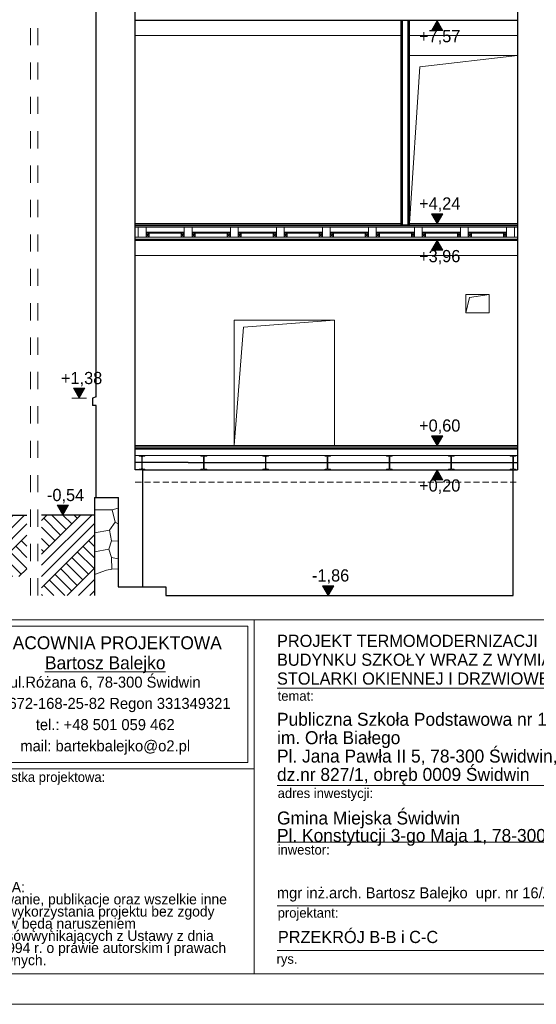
# Model space of a CAD drawing. Extents: x -394022 to -71759, y -12022 to 18278.
# Tile 59 of 91: x -173210 to -164733, y -12022 to 4138. Entities that reach past the tile are written whole.
import ezdxf

# ---------------------------------------------------------------- set-up
doc = ezdxf.new("R2010")
doc.units = 0
doc.header["$MEASUREMENT"] = 0
doc.linetypes.add('Dashed', pattern=[564.444447, 282.222223, -282.222223])
doc.linetypes.add('Krawędzie ukryte', pattern=[150, 100, -50])
doc.layers.add('Arch opisy', color=7, linetype='Continuous')
doc.layers.add('Arch wymiary', color=7, linetype='Continuous')
for name, color, linetype, lineweight in [('Arch opisy_Nr_Pióra__21', 7, 'Continuous', 13), ('ARCH TABELA_Nr_Pióra__1', 7, 'Continuous', 25), ('ARCH TABELA_Nr_Pióra__21', 7, 'Continuous', 13), ('ARCH TABELA_Nr_Pióra__7', 7, 'Continuous', 13), ('Arch wymiary_Nr_Pióra__21', 7, 'Continuous', 13), ('INWENT STROPY_Nr_Pióra__1', 7, 'Continuous', 25), ('INWENT STROPY_Nr_Pióra__21', 7, 'Continuous', 13), ('INWENT TEREN_Nr_Pióra__1', 7, 'Continuous', 25), ('INWENT.ŚCIANY_Nr_Pióra__1', 7, 'Continuous', 25), ('INWENT.ŚCIANY_Nr_Pióra__5', 7, 'Continuous', 13)]:
    doc.layers.add(name, color=color, linetype=linetype, lineweight=lineweight)
for name, color, linetype, lineweight, true_color in [('arch wypelnienia_Nr_Pióra__2', 7, 'Continuous', 13, 0x7f7f7f), ('INWENT.ŚCIANY_Nr_Pióra__2', 7, 'Continuous', 13, 0x7f7f7f), ('Inwentaryzacja Konst._Nr_Pióra__25', 7, 'Continuous', 15, 0x40a5ff)]:
    doc.layers.add(name, color=color, linetype=linetype, lineweight=lineweight, true_color=true_color)
doc.styles.add('GENERATED_STYLE_1', font='txt')
doc.styles.add('GENERATED_STYLE_5', font='txt')
doc.styles.add('GENERATED_STYLE_6', font='txt')
doc.styles.add('GENERATED_STYLE_7', font='txt')
pattern_1 = [(45, (0, 0), (-275.7716, 275.7716), []), (45, (-91.9, 91.9), (-551.5433, 551.5433), []), (45, (-183.85, 183.85), (-551.5433, 551.5433), []), (135, (-275.77, 275.77), (91.92388, 91.92388), [390, -390])]

# ---------------------------------------------------------------- blocks, each defined once
blk = doc.blocks.new('Linia_45', base_point=(-172914, -5312))
at = {"layer": 'Arch opisy_Nr_Pióra__21', "linetype": 'Dashed'}
blk.add_line((-172914, -5312), (-172914, 11256), dxfattribs=at)
blk = doc.blocks.new('Linia_46', base_point=(-173034, -5312))
at = {"layer": 'Arch opisy_Nr_Pióra__21', "linetype": 'Dashed'}
blk.add_line((-173034, -5312), (-173034, 11256), dxfattribs=at)
blk = doc.blocks.new('Wymiary_9', base_point=(-172500, -3992))
at = {"layer": 'Arch wymiary_Nr_Pióra__21', "linetype": 'Continuous'}
blk.add_hatch(color=256, dxfattribs=at).paths.add_polyline_path([(-172500, -3992), (-172593, -3832), (-172407, -3832)], flags=0)
for p, q in [((-172500, -3992), (-172593, -3832)), ((-172593, -3832), (-172407, -3832)), ((-172407, -3832), (-172500, -3992)), ((-172500, -3992), (-172620, -3992)), ((-172500, -3992), (-172380, -3992))]:
    blk.add_line(p, q, dxfattribs=at)
at = {"layer": 'Arch wymiary_Nr_Pióra__21', "insert": (-172762, -3800), "char_height": 200, "attachment_point": 7, "style": 'GENERATED_STYLE_1'}
blk.add_mtext('{-0,54}', dxfattribs=at)
blk = doc.blocks.new('Wymiary_54', base_point=(-172234, -2072))
at = {"layer": 'Arch wymiary_Nr_Pióra__21', "linetype": 'Continuous'}
blk.add_hatch(color=256, dxfattribs=at).paths.add_polyline_path([(-172234, -2072), (-172327, -1912), (-172141, -1912)], flags=0)
for p, q in [((-172234, -2072), (-172327, -1912)), ((-172327, -1912), (-172141, -1912)), ((-172141, -1912), (-172234, -2072)), ((-172234, -2072), (-172354, -2072)), ((-172234, -2072), (-172114, -2072))]:
    blk.add_line(p, q, dxfattribs=at)
at = {"layer": 'Arch wymiary_Nr_Pióra__21', "insert": (-172532, -1880), "char_height": 200, "attachment_point": 7, "style": 'GENERATED_STYLE_1'}
blk.add_mtext('{+1,38}', dxfattribs=at)
blk = doc.blocks.new('Wymiary_56', base_point=(-168149, -5312))
at = {"layer": 'Arch wymiary_Nr_Pióra__21', "linetype": 'Continuous'}
blk.add_hatch(color=256, dxfattribs=at).paths.add_polyline_path([(-168149, -5312), (-168242, -5152), (-168057, -5152)], flags=0)
for p, q in [((-168149, -5312), (-168242, -5152)), ((-168242, -5152), (-168057, -5152)), ((-168057, -5152), (-168149, -5312)), ((-168149, -5312), (-168269, -5312)), ((-168149, -5312), (-168029, -5312))]:
    blk.add_line(p, q, dxfattribs=at)
at = {"layer": 'Arch wymiary_Nr_Pióra__21', "insert": (-168412, -5120), "char_height": 200, "attachment_point": 7, "style": 'GENERATED_STYLE_1'}
blk.add_mtext('{-1,86}', dxfattribs=at)
blk = doc.blocks.new('Wymiary_58', base_point=(-166358, -3252))
at = {"layer": 'Arch wymiary_Nr_Pióra__21', "linetype": 'Continuous'}
blk.add_hatch(color=256, dxfattribs=at).paths.add_polyline_path([(-166358, -3252), (-166451, -3412), (-166265, -3412)], flags=0)
for p, q in [((-166358, -3252), (-166478, -3252)), ((-166358, -3252), (-166451, -3412)), ((-166358, -3252), (-166238, -3252)), ((-166265, -3412), (-166358, -3252)), ((-166451, -3412), (-166265, -3412))]:
    blk.add_line(p, q, dxfattribs=at)
at = {"layer": 'Arch wymiary_Nr_Pióra__21', "insert": (-166656, -3644), "char_height": 200, "attachment_point": 7, "style": 'GENERATED_STYLE_1'}
blk.add_mtext('{+0,20}', dxfattribs=at)
blk = doc.blocks.new('Wymiary_59', base_point=(-166358, -2852))
at = {"layer": 'Arch wymiary_Nr_Pióra__21', "linetype": 'Continuous'}
blk.add_hatch(color=256, dxfattribs=at).paths.add_polyline_path([(-166358, -2852), (-166451, -2692), (-166265, -2692)], flags=0)
for p, q in [((-166358, -2852), (-166451, -2692)), ((-166451, -2692), (-166265, -2692)), ((-166265, -2692), (-166358, -2852)), ((-166358, -2852), (-166478, -2852)), ((-166358, -2852), (-166238, -2852))]:
    blk.add_line(p, q, dxfattribs=at)
at = {"layer": 'Arch wymiary_Nr_Pióra__21', "insert": (-166656, -2660), "char_height": 200, "attachment_point": 7, "style": 'GENERATED_STYLE_1'}
blk.add_mtext('{+0,60}', dxfattribs=at)
blk = doc.blocks.new('Wymiary_60', base_point=(-166358, 793))
at = {"layer": 'Arch wymiary_Nr_Pióra__21', "linetype": 'Continuous'}
blk.add_hatch(color=256, dxfattribs=at).paths.add_polyline_path([(-166358, 793), (-166451, 953), (-166265, 953)], flags=0)
for p, q in [((-166358, 793), (-166451, 953)), ((-166451, 953), (-166265, 953)), ((-166265, 953), (-166358, 793)), ((-166358, 793), (-166478, 793)), ((-166358, 793), (-166238, 793))]:
    blk.add_line(p, q, dxfattribs=at)
at = {"layer": 'Arch wymiary_Nr_Pióra__21', "insert": (-166656, 985), "char_height": 200, "attachment_point": 7, "style": 'GENERATED_STYLE_1'}
blk.add_mtext('{+4,24}', dxfattribs=at)
blk = doc.blocks.new('Wymiary_61', base_point=(-166358, 513))
at = {"layer": 'Arch wymiary_Nr_Pióra__21', "linetype": 'Continuous'}
blk.add_hatch(color=256, dxfattribs=at).paths.add_polyline_path([(-166358, 513), (-166451, 353), (-166265, 353)], flags=0)
for p, q in [((-166358, 513), (-166478, 513)), ((-166358, 513), (-166451, 353)), ((-166358, 513), (-166238, 513)), ((-166265, 353), (-166358, 513)), ((-166451, 353), (-166265, 353))]:
    blk.add_line(p, q, dxfattribs=at)
at = {"layer": 'Arch wymiary_Nr_Pióra__21', "insert": (-166656, 121), "char_height": 200, "attachment_point": 7, "style": 'GENERATED_STYLE_1'}
blk.add_mtext('{+3,96}', dxfattribs=at)
blk = doc.blocks.new('Wymiary_62', base_point=(-166358, 4123))
at = {"layer": 'Arch wymiary_Nr_Pióra__21', "linetype": 'Continuous'}
blk.add_hatch(color=256, dxfattribs=at).paths.add_polyline_path([(-166358, 4123), (-166451, 3963), (-166265, 3963)], flags=0)
for p, q in [((-166358, 4123), (-166478, 4123)), ((-166358, 4123), (-166451, 3963)), ((-166358, 4123), (-166238, 4123)), ((-166265, 3963), (-166358, 4123)), ((-166451, 3963), (-166265, 3963))]:
    blk.add_line(p, q, dxfattribs=at)
at = {"layer": 'Arch wymiary_Nr_Pióra__21', "insert": (-166656, 3731), "char_height": 200, "attachment_point": 7, "style": 'GENERATED_STYLE_1'}
blk.add_mtext('{+7,57}', dxfattribs=at)

msp = doc.modelspace()

# ---------------------------------------------------------------- hatches: boundary and pattern name
at = {"layer": 'arch wypelnienia_Nr_Pióra__2', "linetype": 'Continuous'}
h = msp.add_hatch(dxfattribs=at)
h.set_pattern_fill('Earth', color=256, style=0, pattern_type=2)
h.set_pattern_definition(pattern_1)
h.paths.add_polyline_path([(-173993.6, -5001.8), (-173093.6, -5001.8), (-173093.6, -3991.8), (-173993.6, -3991.8)], flags=0)
h = msp.add_hatch(dxfattribs=at)
h.set_pattern_fill('Earth', color=256, style=0, pattern_type=2)
h.set_pattern_definition(pattern_1)
h.paths.add_polyline_path([(-171983.6, -5311.8), (-171983.6, -3991.8), (-172853.6, -3991.8), (-172853.6, -5311.8)], flags=0)

# ---------------------------------------------------------------- linework, layer by layer
at = {"layer": 'ARCH TABELA_Nr_Pióra__21', "linetype": 'Continuous'}
for p, q in [((-174253.6, -5710.5), (-156753.6, -5710.5)), ((-174253.6, -5710.5), (-169360, -5710.5)), ((-174147.2, -5816.9), (-169466.4, -5816.9)), ((-169466.4, -8050.9), (-169466.4, -5816.9)), ((-169360, -5710.5), (-169360, -11521.6)), ((-169360, -8157.3), (-169360, -5710.5)), ((-169360, -11521.6), (-169360, -6110.5)), ((-168987.7, -6831.1), (-161287.9, -6831.1)), ((-174147.2, -8050.9), (-169466.4, -8050.9)), ((-174253.6, -8157.3), (-169360, -8157.3)), ((-168987.7, -8431.6), (-161287.9, -8431.6)), ((-168987.7, -9359.6), (-161287.9, -9359.6)), ((-168987.7, -10403.8), (-161287.9, -10403.8)), ((-168987.7, -11139.2), (-161287.9, -11139.2)), ((-174253.6, -11521.6), (-169360, -11521.6)), ((-156753.6, -11521.6), (-169360, -11521.6)), ((-156253.6, -12021.6), (-198053.6, -12021.6))]:
    msp.add_line(p, q, dxfattribs=at)
at = {"layer": 'INWENT STROPY_Nr_Pióra__1', "linetype": 'Continuous'}
for p, q in [((-170443.6, -3131.8), (-165043.6, -3131.8)), ((-171193.6, -3251.8), (-165043.6, -3251.8)), ((-171593.6, -5171.8), (-170813.6, -5171.8)), ((-170813.6, -5171.8), (-170813.6, -5311.8)), ((-170813.6, -5311.8), (-165113.6, -5311.8))]:
    msp.add_line(p, q, dxfattribs=at)
at = {"layer": 'INWENT STROPY_Nr_Pióra__21', "linetype": 'Continuous'}
for p, q in [((-171313.6, 4128.2), (-165043.6, 4128.2)), ((-171313.6, 4123.2), (-165043.6, 4123.2)), ((-171313.6, 3878.2), (-166953.6, 3878.2)), ((-166813.6, 3878.2), (-165043.6, 3878.2)), ((-171313.6, 793.2), (-166953.6, 793.2)), ((-171313.6, 773.2), (-165043.6, 773.2)), ((-171313.6, 753.2), (-165043.6, 753.2)), ((-171313.6, 733.2), (-165043.6, 733.2)), ((-171133.6, 653.2), (-170508.6, 653.2)), ((-170378.6, 653.2), (-169753.6, 653.2)), ((-169623.6, 653.2), (-168998.6, 653.2)), ((-168868.6, 653.2), (-168243.6, 653.2)), ((-168113.6, 653.2), (-167488.6, 653.2)), ((-167358.6, 653.2), (-166733.6, 653.2)), ((-166813.6, 793.2), (-165043.6, 793.2)), ((-166603.6, 653.2), (-165978.6, 653.2)), ((-165848.6, 653.2), (-165223.6, 653.2)), ((-171313.6, 568.2), (-165043.6, 568.2)), ((-171313.6, 538.2), (-165043.6, 538.2)), ((-171313.6, 518.2), (-165043.6, 518.2)), ((-171313.6, 513.2), (-165043.6, 513.2)), ((-171083.6, 633.2), (-171133.6, 633.2)), ((-171133.6, 633.2), (-171133.6, 568.2)), ((-171133.6, 568.2), (-171083.6, 633.2)), ((-171133.6, 633.2), (-171083.6, 568.2)), ((-171133.6, 633.2), (-170508.6, 633.2)), ((-171133.6, 568.2), (-171083.6, 568.2)), ((-171083.6, 568.2), (-171083.6, 633.2)), ((-170508.6, 633.2), (-170558.6, 633.2)), ((-170558.6, 633.2), (-170558.6, 568.2)), ((-170558.6, 568.2), (-170508.6, 633.2)), ((-170558.6, 633.2), (-170508.6, 568.2)), ((-170558.6, 568.2), (-170508.6, 568.2)), ((-170508.6, 568.2), (-170508.6, 633.2)), ((-170328.6, 633.2), (-170378.6, 633.2)), ((-170378.6, 633.2), (-170378.6, 568.2)), ((-170378.6, 568.2), (-170328.6, 633.2)), ((-170378.6, 633.2), (-170328.6, 568.2)), ((-170378.6, 633.2), (-169753.6, 633.2)), ((-170378.6, 568.2), (-170328.6, 568.2)), ((-170328.6, 568.2), (-170328.6, 633.2)), ((-169753.6, 633.2), (-169803.6, 633.2)), ((-169803.6, 633.2), (-169803.6, 568.2)), ((-169803.6, 568.2), (-169753.6, 633.2)), ((-169803.6, 633.2), (-169753.6, 568.2)), ((-169803.6, 568.2), (-169753.6, 568.2)), ((-169753.6, 568.2), (-169753.6, 633.2)), ((-169573.6, 633.2), (-169623.6, 633.2)), ((-169623.6, 633.2), (-169623.6, 568.2)), ((-169623.6, 568.2), (-169573.6, 633.2)), ((-169623.6, 633.2), (-169573.6, 568.2)), ((-169623.6, 633.2), (-168998.6, 633.2)), ((-169623.6, 568.2), (-169573.6, 568.2)), ((-169573.6, 568.2), (-169573.6, 633.2)), ((-168998.6, 633.2), (-169048.6, 633.2)), ((-169048.6, 633.2), (-169048.6, 568.2)), ((-169048.6, 568.2), (-168998.6, 633.2)), ((-169048.6, 633.2), (-168998.6, 568.2)), ((-169048.6, 568.2), (-168998.6, 568.2)), ((-168998.6, 568.2), (-168998.6, 633.2)), ((-168818.6, 633.2), (-168868.6, 633.2)), ((-168868.6, 633.2), (-168868.6, 568.2)), ((-168868.6, 568.2), (-168818.6, 633.2)), ((-168868.6, 633.2), (-168818.6, 568.2)), ((-168868.6, 633.2), (-168243.6, 633.2)), ((-168868.6, 568.2), (-168818.6, 568.2)), ((-168818.6, 568.2), (-168818.6, 633.2)), ((-168243.6, 633.2), (-168293.6, 633.2)), ((-168293.6, 633.2), (-168293.6, 568.2)), ((-168293.6, 568.2), (-168243.6, 633.2)), ((-168293.6, 633.2), (-168243.6, 568.2)), ((-168293.6, 568.2), (-168243.6, 568.2)), ((-168243.6, 568.2), (-168243.6, 633.2)), ((-168063.6, 633.2), (-168113.6, 633.2)), ((-168113.6, 633.2), (-168113.6, 568.2)), ((-168113.6, 568.2), (-168063.6, 633.2)), ((-168113.6, 633.2), (-168063.6, 568.2)), ((-168113.6, 633.2), (-167488.6, 633.2)), ((-168113.6, 568.2), (-168063.6, 568.2)), ((-168063.6, 568.2), (-168063.6, 633.2)), ((-167488.6, 633.2), (-167538.6, 633.2)), ((-167538.6, 633.2), (-167538.6, 568.2)), ((-167538.6, 568.2), (-167488.6, 633.2)), ((-167538.6, 633.2), (-167488.6, 568.2)), ((-167538.6, 568.2), (-167488.6, 568.2)), ((-167488.6, 568.2), (-167488.6, 633.2)), ((-167308.6, 633.2), (-167358.6, 633.2)), ((-167358.6, 633.2), (-167358.6, 568.2)), ((-167358.6, 568.2), (-167308.6, 633.2)), ((-167358.6, 633.2), (-167308.6, 568.2)), ((-167358.6, 633.2), (-166733.6, 633.2)), ((-167358.6, 568.2), (-167308.6, 568.2)), ((-167308.6, 568.2), (-167308.6, 633.2)), ((-166733.6, 633.2), (-166783.6, 633.2)), ((-166783.6, 633.2), (-166783.6, 568.2)), ((-166783.6, 568.2), (-166733.6, 633.2)), ((-166783.6, 633.2), (-166733.6, 568.2)), ((-166783.6, 568.2), (-166733.6, 568.2)), ((-166733.6, 568.2), (-166733.6, 633.2)), ((-166553.6, 633.2), (-166603.6, 633.2)), ((-166603.6, 633.2), (-166603.6, 568.2)), ((-166603.6, 568.2), (-166553.6, 633.2)), ((-166603.6, 633.2), (-166553.6, 568.2)), ((-166603.6, 633.2), (-165978.6, 633.2)), ((-166603.6, 568.2), (-166553.6, 568.2)), ((-166553.6, 568.2), (-166553.6, 633.2)), ((-165978.6, 633.2), (-166028.6, 633.2)), ((-166028.6, 633.2), (-166028.6, 568.2)), ((-166028.6, 568.2), (-165978.6, 633.2)), ((-166028.6, 633.2), (-165978.6, 568.2)), ((-166028.6, 568.2), (-165978.6, 568.2)), ((-165978.6, 568.2), (-165978.6, 633.2)), ((-165798.6, 633.2), (-165848.6, 633.2)), ((-165848.6, 633.2), (-165848.6, 568.2)), ((-165848.6, 568.2), (-165798.6, 633.2)), ((-165848.6, 633.2), (-165798.6, 568.2)), ((-165848.6, 633.2), (-165223.6, 633.2)), ((-165848.6, 568.2), (-165798.6, 568.2)), ((-165798.6, 568.2), (-165798.6, 633.2)), ((-165223.6, 633.2), (-165273.6, 633.2)), ((-165273.6, 633.2), (-165273.6, 568.2)), ((-165273.6, 568.2), (-165223.6, 633.2)), ((-165273.6, 633.2), (-165223.6, 568.2)), ((-165273.6, 568.2), (-165223.6, 568.2)), ((-165223.6, 568.2), (-165223.6, 633.2)), ((-171313.6, 268.2), (-165043.6, 268.2)), ((-171313.6, -2851.8), (-165043.6, -2851.8)), ((-171313.6, -2871.8), (-165043.6, -2871.8)), ((-171313.6, -2891.8), (-165043.6, -2891.8)), ((-171313.6, -2911.8), (-165043.6, -2911.8)), ((-171313.6, -3011.8), (-165043.6, -3011.8))]:
    msp.add_line(p, q, dxfattribs=at)
at = {"layer": 'INWENT STROPY_Nr_Pióra__21', "linetype": 'Krawędzie ukryte'}
msp.add_line((-171313.6, -3451.8), (-165043.6, -3451.8), dxfattribs=at)
at = {"layer": 'INWENT TEREN_Nr_Pióra__1', "linetype": 'Continuous'}
for p, q in [((-173993.6, -3991.8), (-173093.6, -3991.8)), ((-171983.6, -3991.8), (-172853.6, -3991.8))]:
    msp.add_line(p, q, dxfattribs=at)
at = {"layer": 'INWENT.ŚCIANY_Nr_Pióra__1', "linetype": 'Continuous'}
for p, q in [((-171313.6, -3251.8), (-171313.6, 10838.2)), ((-165043.6, 10673.2), (-165043.6, -3251.8)), ((-171953.6, -2050), (-171953.6, 7393.2)), ((-171953.6, -2050), (-172013.6, -2071.8)), ((-172013.6, -2071.8), (-172013.6, -2191.8)), ((-171953.6, -2191.8), (-172013.6, -2191.8)), ((-171953.6, -3701.8), (-171953.6, -2191.8)), ((-170443.6, -3131.8), (-171313.6, -3131.8)), ((-171193.6, -3251.8), (-171313.6, -3251.8)), ((-171193.6, -3251.8), (-171193.6, -5171.8)), ((-165113.6, -5311.8), (-165113.6, -3251.8)), ((-171983.6, -3701.8), (-171983.6, -5311.8)), ((-171983.6, -3701.8), (-171588.6, -3701.8)), ((-171593.6, -3701.8), (-171593.6, -5171.8))]:
    msp.add_line(p, q, dxfattribs=at)
at = {"layer": 'INWENT.ŚCIANY_Nr_Pióra__2', "linetype": 'Continuous'}
for p, q in [((-171695, -3905), (-171983.6, -3905)), ((-171593.6, -3879.1), (-171695, -3905)), ((-171695, -3905), (-171640.9, -4109.1)), ((-171640.9, -4109.1), (-171738.3, -4241.6)), ((-171640.9, -4109.1), (-171593.6, -4135)), ((-171738.3, -4241.6), (-171983.6, -4284.3)), ((-171705.8, -4417.4), (-171738.3, -4241.6)), ((-171705.8, -4417.4), (-171749.1, -4549.9)), ((-171593.6, -4418.8), (-171705.8, -4417.4)), ((-171749.1, -4549.9), (-171983.6, -4593.8)), ((-171749.1, -4549.9), (-171705.8, -4689.1)), ((-171705.8, -4689.1), (-171593.6, -4712.5)), ((-171705.8, -4689.1), (-171700.4, -4878.4)), ((-171786.9, -4894.6), (-171983.6, -4969.4)), ((-171700.4, -4878.4), (-171786.9, -4894.6)), ((-171700.4, -4878.4), (-171593.6, -4872.2))]:
    msp.add_line(p, q, dxfattribs=at)
at = {"layer": 'INWENT.ŚCIANY_Nr_Pióra__5', "linetype": 'Continuous'}
for p, q in [((-166953.6, 773.2), (-166953.6, 4128.2)), ((-166941.1, 773.2), (-166941.1, 4128.2)), ((-166928.6, 773.2), (-166928.6, 4128.2)), ((-166838.6, 4128.2), (-166838.6, 773.2)), ((-166826.1, 4128.2), (-166826.1, 773.2)), ((-166813.6, 4128.2), (-166813.6, 773.2)), ((-166813.6, 3553.2), (-165043.6, 3553.2)), ((-166644.9, 3363.7), (-165043.6, 3553.2)), ((-166813.6, 793.2), (-166644.9, 3363.7)), ((-165508.1, -371.8), (-165888.1, -371.8)), ((-165888.1, -371.8), (-165888.1, -671.8)), ((-165888.1, -671.8), (-165827, -421.2)), ((-165827, -421.2), (-165508.1, -371.8)), ((-165508.1, -671.8), (-165508.1, -371.8)), ((-169693.6, -791.8), (-169693.6, -2851.8)), ((-168043.6, -791.8), (-169693.6, -791.8)), ((-169538.2, -909.4), (-168043.6, -791.8)), ((-168043.6, -791.8), (-168043.6, -2851.8)), ((-168043.6, -791.8), (-168043.6, -853.3)), ((-165888.1, -671.8), (-165508.1, -671.8)), ((-169693.6, -2851.8), (-169538.2, -909.4))]:
    msp.add_line(p, q, dxfattribs=at)
at = {"layer": 'Inwentaryzacja Konst._Nr_Pióra__25', "linetype": 'Continuous'}
for p, q in [((-171133.6, 733.2), (-171263.6, 733.2)), ((-171263.6, 733.2), (-171263.6, 568.2)), ((-171133.6, 568.2), (-171133.6, 733.2)), ((-170378.6, 733.2), (-170508.6, 733.2)), ((-170508.6, 733.2), (-170508.6, 568.2)), ((-170378.6, 568.2), (-170378.6, 733.2)), ((-169623.6, 733.2), (-169753.6, 733.2)), ((-169753.6, 733.2), (-169753.6, 568.2)), ((-169623.6, 568.2), (-169623.6, 733.2)), ((-168868.6, 733.2), (-168998.6, 733.2)), ((-168998.6, 733.2), (-168998.6, 568.2)), ((-168868.6, 568.2), (-168868.6, 733.2)), ((-168113.6, 733.2), (-168243.6, 733.2)), ((-168243.6, 733.2), (-168243.6, 568.2)), ((-168113.6, 568.2), (-168113.6, 733.2)), ((-167358.6, 733.2), (-167488.6, 733.2)), ((-167488.6, 733.2), (-167488.6, 568.2)), ((-167358.6, 568.2), (-167358.6, 733.2)), ((-166603.6, 733.2), (-166733.6, 733.2)), ((-166733.6, 733.2), (-166733.6, 568.2)), ((-166603.6, 568.2), (-166603.6, 733.2)), ((-165848.6, 733.2), (-165978.6, 733.2)), ((-165978.6, 733.2), (-165978.6, 568.2)), ((-165848.6, 568.2), (-165848.6, 733.2)), ((-165093.6, 733.2), (-165223.6, 733.2)), ((-165223.6, 733.2), (-165223.6, 568.2)), ((-165093.6, 568.2), (-165093.6, 733.2)), ((-171263.6, 568.2), (-171133.6, 568.2)), ((-170508.6, 568.2), (-170378.6, 568.2)), ((-169753.6, 568.2), (-169623.6, 568.2)), ((-168998.6, 568.2), (-168868.6, 568.2)), ((-168243.6, 568.2), (-168113.6, 568.2)), ((-167488.6, 568.2), (-167358.6, 568.2)), ((-166733.6, 568.2), (-166603.6, 568.2)), ((-165978.6, 568.2), (-165848.6, 568.2)), ((-165223.6, 568.2), (-165093.6, 568.2)), ((-171153.6, -3011.8), (-171253.6, -3011.8)), ((-171253.6, -3011.8), (-171253.6, -3014.3)), ((-171213.8, -3029.9), (-171245, -3024.2)), ((-171208.6, -3227.8), (-171208.6, -3035.9)), ((-171198.6, -3227.8), (-171198.6, -3035.9)), ((-171193.4, -3029.9), (-171162.2, -3024.2)), ((-171153.6, -3011.8), (-171153.6, -3014.3)), ((-170138.6, -3011.8), (-170238.6, -3011.8)), ((-170238.6, -3011.8), (-170238.6, -3014.3)), ((-170198.8, -3029.9), (-170230, -3024.2)), ((-170193.6, -3227.8), (-170193.6, -3035.9)), ((-170183.6, -3227.8), (-170183.6, -3035.9)), ((-170178.4, -3029.9), (-170147.2, -3024.2)), ((-170138.6, -3011.8), (-170138.6, -3014.3)), ((-169123.6, -3011.8), (-169223.6, -3011.8)), ((-169223.6, -3011.8), (-169223.6, -3014.3)), ((-169183.8, -3029.9), (-169215, -3024.2)), ((-169178.6, -3227.8), (-169178.6, -3035.9)), ((-169168.6, -3227.8), (-169168.6, -3035.9)), ((-169163.4, -3029.9), (-169132.2, -3024.2)), ((-169123.6, -3011.8), (-169123.6, -3014.3)), ((-168108.6, -3011.8), (-168208.6, -3011.8)), ((-168208.6, -3011.8), (-168208.6, -3014.3)), ((-168168.8, -3029.9), (-168200, -3024.2)), ((-168163.6, -3227.8), (-168163.6, -3035.9)), ((-168153.6, -3227.8), (-168153.6, -3035.9)), ((-168148.4, -3029.9), (-168117.2, -3024.2)), ((-168108.6, -3011.8), (-168108.6, -3014.3)), ((-167093.6, -3011.8), (-167193.6, -3011.8)), ((-167193.6, -3011.8), (-167193.6, -3014.3)), ((-167153.8, -3029.9), (-167185, -3024.2)), ((-167148.6, -3227.8), (-167148.6, -3035.9)), ((-167138.6, -3227.8), (-167138.6, -3035.9)), ((-167133.4, -3029.9), (-167102.2, -3024.2)), ((-167093.6, -3011.8), (-167093.6, -3014.3)), ((-166078.6, -3011.8), (-166178.6, -3011.8)), ((-166178.6, -3011.8), (-166178.6, -3014.3)), ((-166138.8, -3029.9), (-166170, -3024.2)), ((-166133.6, -3227.8), (-166133.6, -3035.9)), ((-166123.6, -3227.8), (-166123.6, -3035.9)), ((-166118.4, -3029.9), (-166087.2, -3024.2)), ((-166078.6, -3011.8), (-166078.6, -3014.3)), ((-165063.6, -3011.8), (-165163.6, -3011.8)), ((-165163.6, -3011.8), (-165163.6, -3014.3)), ((-165123.8, -3029.9), (-165155, -3024.2)), ((-165118.6, -3227.8), (-165118.6, -3035.9)), ((-165108.6, -3227.8), (-165108.6, -3035.9)), ((-165103.4, -3029.9), (-165072.2, -3024.2)), ((-165063.6, -3011.8), (-165063.6, -3014.3)), ((-171253.6, -3251.8), (-171253.6, -3249.4)), ((-171153.6, -3251.8), (-171253.6, -3251.8)), ((-171213.8, -3233.7), (-171245, -3239.5)), ((-171193.4, -3233.7), (-171162.2, -3239.5)), ((-171153.6, -3251.8), (-171153.6, -3249.4)), ((-170238.6, -3251.8), (-170238.6, -3249.4)), ((-170138.6, -3251.8), (-170238.6, -3251.8)), ((-170198.8, -3233.7), (-170230, -3239.5)), ((-170178.4, -3233.7), (-170147.2, -3239.5)), ((-170138.6, -3251.8), (-170138.6, -3249.4)), ((-169223.6, -3251.8), (-169223.6, -3249.4)), ((-169123.6, -3251.8), (-169223.6, -3251.8)), ((-169183.8, -3233.7), (-169215, -3239.5)), ((-169163.4, -3233.7), (-169132.2, -3239.5)), ((-169123.6, -3251.8), (-169123.6, -3249.4)), ((-168208.6, -3251.8), (-168208.6, -3249.4)), ((-168108.6, -3251.8), (-168208.6, -3251.8)), ((-168168.8, -3233.7), (-168200, -3239.5)), ((-168148.4, -3233.7), (-168117.2, -3239.5)), ((-168108.6, -3251.8), (-168108.6, -3249.4)), ((-167193.6, -3251.8), (-167193.6, -3249.4)), ((-167093.6, -3251.8), (-167193.6, -3251.8)), ((-167153.8, -3233.7), (-167185, -3239.5)), ((-167133.4, -3233.7), (-167102.2, -3239.5)), ((-167093.6, -3251.8), (-167093.6, -3249.4)), ((-166178.6, -3251.8), (-166178.6, -3249.4)), ((-166078.6, -3251.8), (-166178.6, -3251.8)), ((-166138.8, -3233.7), (-166170, -3239.5)), ((-166118.4, -3233.7), (-166087.2, -3239.5)), ((-166078.6, -3251.8), (-166078.6, -3249.4)), ((-165163.6, -3251.8), (-165163.6, -3249.4)), ((-165063.6, -3251.8), (-165163.6, -3251.8)), ((-165123.8, -3233.7), (-165155, -3239.5)), ((-165103.4, -3233.7), (-165072.2, -3239.5)), ((-165063.6, -3251.8), (-165063.6, -3249.4))]:
    msp.add_line(p, q, dxfattribs=at)
for centre, radius, start, end in [((-171243.6, -3014.3), 10, 180, 262.03039), ((-171214.6, -3035.9), 6, 0, 82.03039), ((-171192.6, -3035.9), 6, 97.96961, 180), ((-171163.6, -3014.3), 10, 277.96961, 0), ((-170228.6, -3014.3), 10, 180, 262.03039), ((-170199.6, -3035.9), 6, 0, 82.03039), ((-170177.6, -3035.9), 6, 97.96961, 180), ((-170148.6, -3014.3), 10, 277.96961, 0), ((-169213.6, -3014.3), 10, 180, 262.03039), ((-169184.6, -3035.9), 6, 0, 82.03039), ((-169162.6, -3035.9), 6, 97.96961, 180), ((-169133.6, -3014.3), 10, 277.96961, 0), ((-168198.6, -3014.3), 10, 180, 262.03039), ((-168169.6, -3035.9), 6, 0, 82.03039), ((-168147.6, -3035.9), 6, 97.96961, 180), ((-168118.6, -3014.3), 10, 277.96961, 0), ((-167183.6, -3014.3), 10, 180, 262.03039), ((-167154.6, -3035.9), 6, 0, 82.03039), ((-167132.6, -3035.9), 6, 97.96961, 180), ((-167103.6, -3014.3), 10, 277.96961, 0), ((-166168.6, -3014.3), 10, 180, 262.03039), ((-166139.6, -3035.9), 6, 0, 82.03039), ((-166117.6, -3035.9), 6, 97.96961, 180), ((-166088.6, -3014.3), 10, 277.96961, 0), ((-165153.6, -3014.3), 10, 180, 262.03039), ((-165124.6, -3035.9), 6, 0, 82.03039), ((-165102.6, -3035.9), 6, 97.96961, 180), ((-165073.6, -3014.3), 10, 277.96961, 0), ((-171214.6, -3227.8), 6, 277.96961, 0), ((-171192.6, -3227.8), 6, 180, 262.03039), ((-170199.6, -3227.8), 6, 277.96961, 0), ((-170177.6, -3227.8), 6, 180, 262.03039), ((-169184.6, -3227.8), 6, 277.96961, 0), ((-169162.6, -3227.8), 6, 180, 262.03039), ((-168169.6, -3227.8), 6, 277.96961, 0), ((-168147.6, -3227.8), 6, 180, 262.03039), ((-167154.6, -3227.8), 6, 277.96961, 0), ((-167132.6, -3227.8), 6, 180, 262.03039), ((-166139.6, -3227.8), 6, 277.96961, 0), ((-166117.6, -3227.8), 6, 180, 262.03039), ((-165124.6, -3227.8), 6, 277.96961, 0), ((-165102.6, -3227.8), 6, 180, 262.03039), ((-171243.6, -3249.4), 10, 97.96961, 180), ((-171163.6, -3249.4), 10, 0, 82.03039), ((-170228.6, -3249.4), 10, 97.96961, 180), ((-170148.6, -3249.4), 10, 0, 82.03039), ((-169213.6, -3249.4), 10, 97.96961, 180), ((-169133.6, -3249.4), 10, 0, 82.03039), ((-168198.6, -3249.4), 10, 97.96961, 180), ((-168118.6, -3249.4), 10, 0, 82.03039), ((-167183.6, -3249.4), 10, 97.96961, 180), ((-167103.6, -3249.4), 10, 0, 82.03039), ((-166168.6, -3249.4), 10, 97.96961, 180), ((-166088.6, -3249.4), 10, 0, 82.03039), ((-165153.6, -3249.4), 10, 97.96961, 180), ((-165073.6, -3249.4), 10, 0, 82.03039)]:
    msp.add_arc(centre, radius, start, end, dxfattribs=at)

# ---------------------------------------------------------------- block references
at = {"layer": 'Arch opisy', "linetype": 'Dashed'}
for name, p in [('Linia_46', (-173033.6, -5311.8)), ('Linia_45', (-172913.6, -5311.8))]:
    msp.add_blockref(name, p, dxfattribs=at)
at = {"layer": 'Arch wymiary', "linetype": 'Continuous'}
for name, p in [('Wymiary_62', (-166358.2, 4123.2)), ('Wymiary_60', (-166358.2, 793.2)), ('Wymiary_61', (-166358.2, 513.2)), ('Wymiary_54', (-172234.2, -2071.8)), ('Wymiary_59', (-166358.2, -2851.8)), ('Wymiary_58', (-166358.2, -3251.8)), ('Wymiary_9', (-172499.9, -3991.8)), ('Wymiary_56', (-168149.4, -5311.8))]:
    msp.add_blockref(name, p, dxfattribs=at)

# ---------------------------------------------------------------- texts
at = {"layer": 'ARCH TABELA_Nr_Pióra__1', "linetype": 'Continuous', "insert": (-168987.7, -9420.9), "char_height": 212.766, "attachment_point": 7, "line_spacing_factor": 0.807442, "style": 'GENERATED_STYLE_5'}
msp.add_mtext('{Gmina Miejska Świdwin\\PPl. Konstytucji 3-go Maja 1, 78-300 Świdwin}', dxfattribs=at)
at = {"layer": 'ARCH TABELA_Nr_Pióra__7', "linetype": 'Continuous'}
for s, insert, char_height, attachment_point, line_spacing_factor, style in [('{PRACOWNIA PROJEKTOWA\\P\\LBartosz Balejko}', (-171806.8, -5981.8), 212.766, 2, 0.926719, 'GENERATED_STYLE_6'), ('{PROJEKT TERMOMODERNIZACJI I KOLORYSTYKI\\PBUDYNKU SZKOŁY WRAZ Z WYMIANĄ ZEWNĘTRZNEJ \\PSTOLARKI OKIENNEJ I DRZWIOWEJ }', (-168987.7, -6778.3), 200, 7, 0.928963, 'GENERATED_STYLE_7'), ('{Publiczna Szkoła Podstawowa nr 1\\Pim. Orła Białego\\PPl. Jana Pawła II 5, 78-300 Świdwin, \\Pdz.nr 827/1, obręb 0009 Świdwin}', (-168987.7, -8419.9), 212.766, 7, 0.850494, 'GENERATED_STYLE_5')]:
    msp.add_mtext(s, dxfattribs=dict(at, insert=insert, char_height=char_height, attachment_point=attachment_point, line_spacing_factor=line_spacing_factor, style=style))
at = {"layer": 'ARCH TABELA_Nr_Pióra__7', "linetype": 'Continuous', "style": 'GENERATED_STYLE_5'}
for s, insert, char_height, width, attachment_point, line_spacing_factor in [('{ul.Różana 6, 78-300 Świdwin\\PNIP 672-168-25-82 Regon 331349321\\Ptel.: +48 501 059 462\\Pmail: bartekbalejko@o2.pl}', (-171806.8, -6643.7), 180.852, 7974.447, 2, 1.156383), ('{UWAGA:\\PKopiowanie, publikacje oraz wszelkie inne formy wykorzystania projektu bez zgody autorów będą naruszeniem przepisówwynikających z Ustawy z dnia 4.02.1994 r. o prawie autorskim i prawach pokrewnych.}', (-174048.5, -10011.9), 170.2128, 4483.408, 1, 0.703415)]:
    msp.add_mtext(s, dxfattribs=dict(at, insert=insert, char_height=char_height, width=width, attachment_point=attachment_point, line_spacing_factor=line_spacing_factor))
at = {"layer": 'ARCH TABELA_Nr_Pióra__7', "linetype": 'Continuous', "attachment_point": 1}
for s, insert, char_height, style in [('{temat:}', (-168977.1, -6879.9), 159.58, 'GENERATED_STYLE_5'), ('{jednostka projektowa:}', (-173870.7, -8211.9), 159.58, 'GENERATED_STYLE_5'), ('{adres inwestycji:}', (-168977.1, -8476.6), 159.58, 'GENERATED_STYLE_5'), ('{inwestor:}', (-168977.1, -9404.6), 159.58, 'GENERATED_STYLE_5'), ('{mgr inż.arch. Bartosz Balejko  upr. nr 16/ZPOIA/OKK/2010}', (-168990, -10101.9), 180, 'GENERATED_STYLE_5'), ('{projektant:}', (-168977.1, -10440.3), 159.58, 'GENERATED_STYLE_5'), ('{PRZEKRÓJ B-B i C-C}', (-168974, -10816.3), 200, 'GENERATED_STYLE_7'), ('{rys.}', (-168995, -11196.4), 159.58, 'GENERATED_STYLE_5')]:
    msp.add_mtext(s, dxfattribs=dict(at, insert=insert, char_height=char_height, style=style))

doc.saveas('drawing.dxf')
